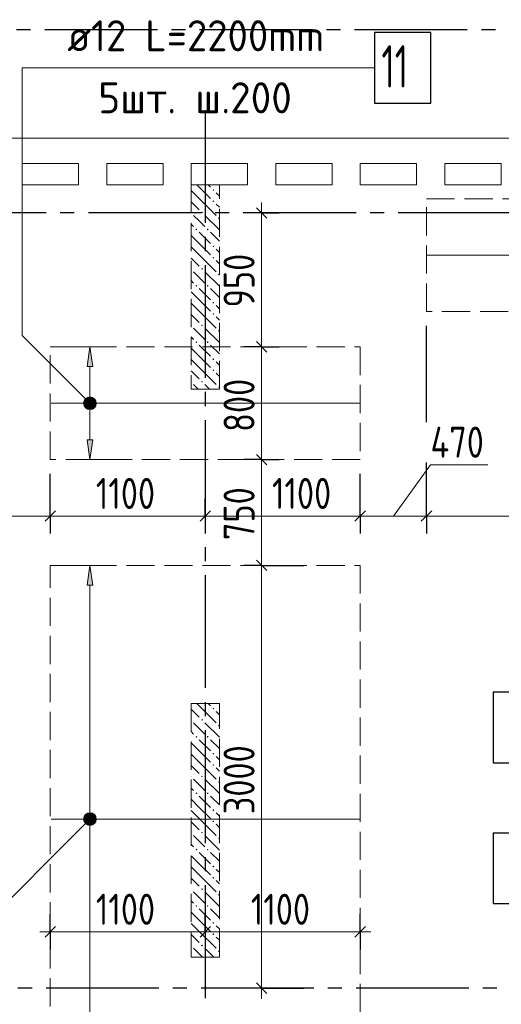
# Model space of a CAD drawing. Header units: millimetres. Extents: x 0 to 61017, y 0 to 42000.
# Tile 18 of 30: x 26922 to 30341, y 28686 to 35671. Entities that reach past the tile are written whole.
import ezdxf

# ---------------------------------------------------------------- set-up
doc = ezdxf.new("R2010")
doc.units = ezdxf.units.MM
doc.linetypes.add('______2', pattern=[270, 200, -70])
doc.linetypes.add('______5', pattern=[1100, 800, -100, 100, -100])
for name, color, linetype, lineweight in [('Standard', 7, 'Continuous', 25), ('ДОП Верх по Х', 7, 'Continuous', 25), ('ЖБ Пилон', 180, 'Continuous', 25), ('Оси', 40, '______5', 18), ('Позиционная метка номер позиции', 7, 'Continuous', 13), ('Примечания', 7, 'Continuous', 25)]:
    doc.layers.add(name, color=color, linetype=linetype, lineweight=lineweight)
doc.layers.add('ЖБ Перекрытие верхний уровень', color=7, linetype='Continuous', lineweight=25, true_color=0xe0e0ff)
doc.styles.add('GOST 2.304-81', font='txt')
doc.styles.add('ISOCPEUR', font='txt')

msp = doc.modelspace()

# ---------------------------------------------------------------- hatches: boundary and pattern name
at = {"layer": 'ДОП Верх по Х', "linetype": 'Continuous', "lineweight": 13, "transparency": 33554687}
for points in [[(27441.3, 33210), (27421.3, 33350), (27401.3, 33210)], [(27389.1, 32968.8), (27453.6, 32968.8), (27440.1, 32982.3)], [(27389.1, 32968.8), (27440.1, 32982.3), (27402.6, 32982.3)], [(27402.6, 32982.3), (27440.1, 32982.3), (27421.3, 32987.5)], [(27383.8, 32950), (27458.8, 32950), (27453.6, 32968.8)], [(27383.8, 32950), (27453.6, 32968.8), (27389.1, 32968.8)], [(27389.1, 32931.2), (27458.8, 32950), (27383.8, 32950)], [(27389.1, 32931.2), (27453.6, 32931.2), (27458.8, 32950)], [(27402.6, 32917.7), (27453.6, 32931.2), (27389.1, 32931.2)], [(27402.6, 32917.7), (27440.1, 32917.7), (27453.6, 32931.2)], [(27440.1, 32917.7), (27402.6, 32917.7), (27421.3, 32912.5)], [(27441.3, 31660), (27421.3, 31800), (27401.3, 31660)], [(27383.8, 30000), (27458.8, 30000), (27453.6, 30018.8)], [(27383.8, 30000), (27453.6, 30018.8), (27389.1, 30018.8)], [(27389.1, 29981.2), (27458.8, 30000), (27383.8, 30000)], [(27389.1, 30018.8), (27453.6, 30018.8), (27440.1, 30032.3)], [(27389.1, 30018.8), (27440.1, 30032.3), (27402.6, 30032.3)], [(27389.1, 29981.2), (27453.6, 29981.2), (27458.8, 30000)], [(27402.6, 29967.8), (27453.6, 29981.2), (27389.1, 29981.2)], [(27402.6, 30032.3), (27440.1, 30032.3), (27421.3, 30037.5)], [(27402.6, 29967.8), (27440.1, 29967.8), (27453.6, 29981.2)], [(27440.1, 29967.8), (27402.6, 29967.8), (27421.3, 29962.5)]]:
    msp.add_hatch(color=7, dxfattribs=at).paths.add_polyline_path(points)
msp.add_hatch(color=7, dxfattribs=at).paths.add_polyline_path([(27441.3, 32690), (27421.3, 32550), (27401.3, 32690)], flags=16)
at = {"layer": 'ЖБ Пилон', "linetype": 'Continuous', "lineweight": 18, "transparency": 33554687}
for points in [[(28290.5, 34463.1), (28296.9, 34469.6), (28303.4, 34463.1), (28296.9, 34456.6)], [(28290.5, 34383.1), (28296.9, 34389.6), (28303.4, 34383.1), (28296.9, 34376.6)], [(28140, 34306.6), (28143.5, 34303.1), (28140, 34299.7)], [(28210.4, 34303.1), (28216.9, 34309.6), (28223.4, 34303.1), (28216.9, 34296.6)], [(28330.5, 34263.1), (28337, 34269.6), (28340, 34266.6), (28340, 34259.7), (28337, 34256.6)], [(28170.5, 34183.1), (28177, 34189.6), (28183.5, 34183.1), (28177, 34176.6)], [(28250.5, 34183.1), (28257, 34189.6), (28263.5, 34183.1), (28257, 34176.6)], [(28290.5, 34063.1), (28296.9, 34069.6), (28303.4, 34063.1), (28296.9, 34056.6)], [(28290.5, 33983.1), (28296.9, 33989.6), (28303.4, 33983.1), (28296.9, 33976.6)], [(28140, 33906.6), (28143.5, 33903.1), (28140, 33899.7)], [(28210.4, 33903.1), (28216.9, 33909.6), (28223.4, 33903.1), (28216.9, 33896.6)], [(28330.5, 33863.1), (28337, 33869.6), (28340, 33866.6), (28340, 33859.7), (28337, 33856.6)], [(28170.5, 33783.1), (28177, 33789.6), (28183.5, 33783.1), (28177, 33776.6)], [(28250.5, 33783.1), (28257, 33789.6), (28263.5, 33783.1), (28257, 33776.6)], [(28290.5, 33663.1), (28296.9, 33669.6), (28303.4, 33663.1), (28296.9, 33656.6)], [(28290.5, 33583.1), (28296.9, 33589.6), (28303.4, 33583.1), (28296.9, 33576.6)], [(28140, 33506.6), (28143.5, 33503.1), (28140, 33499.7)], [(28210.4, 33503.1), (28216.9, 33509.6), (28223.4, 33503.1), (28216.9, 33496.6)], [(28330.5, 33463.1), (28337, 33469.6), (28340, 33466.6), (28340, 33459.7), (28337, 33456.6)], [(28170.5, 33383.1), (28177, 33389.6), (28183.5, 33383.1), (28177, 33376.6)], [(28250.5, 33383.1), (28257, 33389.6), (28263.5, 33383.1), (28257, 33376.6)], [(28290.5, 33263.1), (28296.9, 33269.6), (28303.4, 33263.1), (28296.9, 33256.6)], [(28290.5, 33183.1), (28296.9, 33189.6), (28303.4, 33183.1), (28296.9, 33176.6)], [(28140, 33106.6), (28143.5, 33103.1), (28140, 33099.7)], [(28210.4, 33103.1), (28216.9, 33109.6), (28223.4, 33103.1), (28216.9, 33096.6)], [(28330.5, 33063.1), (28337, 33069.6), (28340, 33066.6), (28340, 33059.7), (28337, 33056.6)], [(28290.5, 30783.1), (28296.9, 30789.6), (28303.4, 30783.1), (28296.9, 30776.6)], [(28140, 30706.6), (28143.5, 30703.1), (28140, 30699.7)], [(28210.4, 30703.1), (28216.9, 30709.6), (28223.4, 30703.1), (28216.9, 30696.6)], [(28330.5, 30663.1), (28337, 30669.6), (28340, 30666.6), (28340, 30659.7), (28337, 30656.6)], [(28170.5, 30583.1), (28177, 30589.6), (28183.5, 30583.1), (28177, 30576.6)], [(28250.5, 30583.1), (28257, 30589.6), (28263.5, 30583.1), (28257, 30576.6)], [(28290.5, 30463.1), (28296.9, 30469.6), (28303.4, 30463.1), (28296.9, 30456.6)], [(28290.5, 30383.1), (28296.9, 30389.6), (28303.4, 30383.1), (28296.9, 30376.6)], [(28140, 30306.6), (28143.5, 30303.1), (28140, 30299.7)], [(28210.4, 30303.1), (28216.9, 30309.6), (28223.4, 30303.1), (28216.9, 30296.6)], [(28330.5, 30263.1), (28337, 30269.6), (28340, 30266.6), (28340, 30259.7), (28337, 30256.6)], [(28170.5, 30183.1), (28177, 30189.6), (28183.5, 30183.1), (28177, 30176.6)], [(28250.5, 30183.1), (28257, 30189.6), (28263.5, 30183.1), (28257, 30176.6)], [(28290.5, 30063.1), (28296.9, 30069.6), (28303.4, 30063.1), (28296.9, 30056.6)], [(28290.5, 29983.1), (28296.9, 29989.6), (28303.4, 29983.1), (28296.9, 29976.6)], [(28140, 29906.6), (28143.5, 29903.1), (28140, 29899.7)], [(28210.4, 29903.1), (28216.9, 29909.6), (28223.4, 29903.1), (28216.9, 29896.6)], [(28330.5, 29863.1), (28337, 29869.6), (28340, 29866.6), (28340, 29859.7), (28337, 29856.6)], [(28170.5, 29783.1), (28177, 29789.6), (28183.5, 29783.1), (28177, 29776.6)], [(28250.5, 29783.1), (28257, 29789.6), (28263.5, 29783.1), (28257, 29776.6)], [(28290.5, 29663.1), (28296.9, 29669.6), (28303.4, 29663.1), (28296.9, 29656.6)], [(28290.5, 29583.1), (28296.9, 29589.6), (28303.4, 29583.1), (28296.9, 29576.6)], [(28140, 29506.6), (28143.5, 29503.1), (28140, 29499.7)], [(28210.4, 29503.1), (28216.9, 29509.6), (28223.4, 29503.1), (28216.9, 29496.6)], [(28330.5, 29463.1), (28337, 29469.6), (28340, 29466.6), (28340, 29459.7), (28337, 29456.6)], [(28170.5, 29383.1), (28177, 29389.6), (28183.5, 29383.1), (28177, 29376.6)], [(28250.5, 29383.1), (28257, 29389.6), (28263.5, 29383.1), (28257, 29376.6)], [(28290.5, 29263.1), (28296.9, 29269.6), (28303.4, 29263.1), (28296.9, 29256.6)], [(28290.5, 29183.1), (28296.9, 29189.6), (28303.4, 29183.1), (28296.9, 29176.6)], [(28140, 29106.6), (28143.5, 29103.1), (28140, 29099.7)], [(28210.4, 29103.1), (28216.9, 29109.6), (28223.4, 29103.1), (28216.9, 29096.6)], [(28330.5, 29063.1), (28337, 29069.6), (28340, 29066.6), (28340, 29059.7), (28337, 29056.6)]]:
    msp.add_hatch(color=7, dxfattribs=at).paths.add_polyline_path(points, flags=16)
at = {"layer": 'Позиционная метка номер позиции', "linetype": 'Continuous', "lineweight": 13, "transparency": 33554687}
for points in [[(27389.5, 32918.2), (27432.8, 32993.3), (27378.1, 32938.5)], [(27378.1, 32938.5), (27432.8, 32993.3), (27409.9, 32993.3)], [(27378.1, 32938.5), (27409.9, 32993.3), (27378.1, 32961.5)], [(27378.1, 32961.5), (27409.9, 32993.3), (27389.5, 32981.8)], [(27389.5, 32918.2), (27453.2, 32981.8), (27432.8, 32993.3)], [(27409.9, 32906.7), (27453.2, 32981.8), (27389.5, 32918.2)], [(27409.9, 32906.7), (27464.6, 32961.5), (27453.2, 32981.8)], [(27432.8, 32906.7), (27464.6, 32961.5), (27409.9, 32906.7)], [(27432.8, 32906.7), (27464.6, 32938.5), (27464.6, 32961.5)], [(27464.6, 32938.5), (27432.8, 32906.7), (27453.2, 32918.2)], [(27464.6, 29988.5), (27409.9, 30043.3), (27389.5, 30031.8)], [(27464.6, 30011.5), (27432.8, 30043.3), (27409.9, 30043.3)], [(27464.6, 30011.5), (27409.9, 30043.3), (27464.6, 29988.5)], [(27432.8, 30043.3), (27464.6, 30011.5), (27453.2, 30031.8)], [(27453.2, 29968.2), (27389.5, 30031.8), (27378.1, 30011.5)], [(27453.2, 29968.2), (27378.1, 30011.5), (27432.8, 29956.7)], [(27432.8, 29956.7), (27378.1, 30011.5), (27378.1, 29988.5)], [(27432.8, 29956.7), (27378.1, 29988.5), (27409.9, 29956.7)], [(27409.9, 29956.7), (27378.1, 29988.5), (27389.5, 29968.2)], [(27464.6, 29988.5), (27389.5, 30031.8), (27453.2, 29968.2)]]:
    msp.add_hatch(color=7, dxfattribs=at).paths.add_polyline_path(points)

# ---------------------------------------------------------------- linework, layer by layer
at = {"layer": 'Standard', "color": 7, "linetype": 'Continuous', "lineweight": 13, "transparency": 33554687}
for p, q in [((28640, 34300), (28640, 34375)), ((28640, 33350), (28640, 32550)), ((28640, 32550), (28640, 31800)), ((29575, 32150), (29838.6, 32513.7)), ((29838.6, 32513.7), (30245.2, 32513.7)), ((26670, 32150), (27140, 32150)), ((27140, 32150), (28240, 32150)), ((28240, 32150), (29340, 32150)), ((29340, 32150), (29810, 32150)), ((29810, 32150), (31540, 32150)), ((28640, 31800), (28640, 28800)), ((27140, 29200), (27065, 29200)), ((28240, 29200), (27140, 29200)), ((29340, 29200), (28240, 29200)), ((29340, 29200), (29415, 29200)), ((28640, 28800), (28640, 28725))]:
    msp.add_line(p, q, dxfattribs=at)
at = {"layer": 'Standard', "color": 251, "linetype": 'Continuous', "lineweight": -3, "true_color": 0x656565, "transparency": 33554687}
for p, q in [((28640, 34300), (28515, 34300)), ((28640, 34300), (28765, 34300)), ((28640, 34300), (28657.7, 34300)), ((29810, 32815.6), (29810, 33500)), ((28640, 33350), (28515, 33350)), ((28640, 33350), (28765, 33350)), ((28640, 33350), (28693.6, 33350)), ((28640, 32550), (28515, 32550)), ((28640, 32550), (28765, 32550)), ((28640, 32550), (28640, 32550)), ((27140, 32150), (27140, 32275)), ((28240, 32150), (28240, 32275)), ((29340, 32150), (29340, 32275)), ((29810, 32150), (29810, 32275)), ((27140, 32150), (27140, 32025)), ((28240, 32150), (28240, 32025)), ((28240, 32150), (28240, 32150)), ((29340, 32150), (29340, 32025)), ((29810, 32150), (29810, 32025)), ((28640, 31800), (28515, 31800)), ((28640, 31800), (28765, 31800)), ((28640, 31800), (28940, 31800)), ((27140, 29200), (27140, 29325)), ((28240, 29200), (28240, 29325)), ((29340, 29200), (29340, 29325)), ((27140, 29200), (27140, 29075)), ((27140, 29200), (27140, 29200)), ((28240, 29200), (28240, 29075)), ((28240, 29200), (28240, 29200)), ((29340, 29200), (29340, 29075)), ((29340, 29200), (29340, 29195)), ((28640, 28800), (28515, 28800)), ((28640, 28800), (28765, 28800)), ((28640, 28800), (28940, 28800))]:
    msp.add_line(p, q, dxfattribs=at)
at = {"layer": 'Standard', "color": 7, "linetype": 'Continuous', "lineweight": 25, "transparency": 33554687}
for p, q in [((28602.5, 34337.5), (28677.5, 34262.5)), ((28602.5, 33387.5), (28677.5, 33312.5)), ((28602.5, 32587.5), (28677.5, 32512.5)), ((27102.5, 32112.5), (27177.5, 32187.5)), ((28202.5, 32112.5), (28277.5, 32187.5)), ((29302.5, 32112.5), (29377.5, 32187.5)), ((29772.5, 32112.5), (29847.5, 32187.5)), ((28602.5, 31837.5), (28677.5, 31762.5)), ((27177.5, 29237.5), (27102.5, 29162.5)), ((28277.5, 29237.5), (28202.5, 29162.5)), ((29377.5, 29237.5), (29302.5, 29162.5)), ((28602.5, 28837.5), (28677.5, 28762.5))]:
    msp.add_line(p, q, dxfattribs=at)
at = {"layer": 'Standard', "color": 7, "linetype": 'Continuous', "lineweight": 13, "transparency": 33554687}
msp.add_lwpolyline([(28640, 34300), (28640, 33530.2), (28640, 33530.2), (28640, 33350)], dxfattribs=at)
at = {"layer": 'Standard', "color": 251, "linetype": 'Continuous', "lineweight": -3, "true_color": 0x656565, "transparency": 33554687}
for points in [[(29810, 32150), (29810, 32167), (29810, 32167), (29810, 32530.7)], [(27140, 32150), (27140, 32167), (27140, 32167), (27140, 32167), (27140, 32167), (27140, 32167), (27140, 32167), (27140, 32406.7), (27140, 32406.7), (27140, 32450)], [(29340, 32150), (29340, 32167), (29340, 32167), (29340, 32450)]]:
    msp.add_lwpolyline(points, dxfattribs=at)
at = {"layer": 'ДОП Верх по Х', "color": 7, "linetype": 'Continuous', "lineweight": 13, "transparency": 33554687}
msp.add_line((27240.5, 35330), (29326.5, 35330), dxfattribs=at)
at = {"layer": 'ДОП Верх по Х', "color": 7, "linetype": 'Continuous', "lineweight": 18, "transparency": 33554687}
for p, q in [((29816, 34000), (32004, 34000)), ((27146, 32950), (29334, 32950)), ((27146, 30000), (29334, 30000))]:
    msp.add_line(p, q, dxfattribs=at)
at = {"layer": 'ДОП Верх по Х', "color": 251, "linetype": 'Continuous', "lineweight": 13, "true_color": 0x494949, "transparency": 33554687}
for p, q in [((27421.3, 33350), (27321.3, 33350)), ((27421.3, 33350), (27401.3, 33210)), ((27441.3, 33210), (27421.3, 33350)), ((27421.3, 33350), (27521.3, 33350)), ((27421.3, 33350), (27421.3, 33350)), ((27401.3, 33210), (27441.3, 33210)), ((27421.3, 32980), (27421.3, 33210)), ((27383.8, 32950), (27383.8, 32950)), ((27421.3, 32690), (27421.3, 32920)), ((27458.8, 32950), (27458.8, 32950)), ((27421.3, 32550), (27401.3, 32690)), ((27401.3, 32690), (27441.3, 32690)), ((27441.3, 32690), (27421.3, 32550)), ((27421.3, 32550), (27321.3, 32550)), ((27421.3, 32550), (27521.3, 32550)), ((27421.3, 32550), (27421.3, 32550)), ((27421.3, 31800), (27321.3, 31800)), ((27421.3, 31800), (27401.3, 31660)), ((27441.3, 31660), (27421.3, 31800)), ((27421.3, 31800), (27521.3, 31800)), ((27421.3, 31800), (27421.3, 31800)), ((27401.3, 31660), (27441.3, 31660)), ((27421.3, 30030), (27421.3, 31660)), ((27383.8, 30000), (27383.8, 30000)), ((27421.3, 28540), (27421.3, 29970)), ((27458.8, 30000), (27458.8, 30000))]:
    msp.add_line(p, q, dxfattribs=at)
at = {"layer": 'ДОП Верх по Х', "color": 7, "linetype": 'Continuous', "lineweight": 25, "transparency": 33554687}
for points in [[(29440.5, 35080), (29840.5, 35080), (29840.5, 35580), (29440.5, 35580), (29440.5, 35080)], [(30282.6, 30400), (30742.6, 30400), (30742.6, 30900), (30282.6, 30900), (30282.6, 30400)], [(30282.6, 29400), (30742.6, 29400), (30742.6, 29900), (30282.6, 29900), (30282.6, 29400)]]:
    msp.add_lwpolyline(points, dxfattribs=at)
at = {"layer": 'ДОП Верх по Х', "color": 251, "linetype": 'Continuous', "lineweight": 13, "true_color": 0x494949, "transparency": 33554687}
for centre in [(27421.3, 32950), (27421.3, 30000)]:
    msp.add_circle(centre, 37.5, dxfattribs=at)
at = {"layer": 'ЖБ Перекрытие верхний уровень', "color": 7, "linetype": 'Continuous', "lineweight": 18, "transparency": 33554687}
for p, q in [((28240, 34830), (22060, 34830)), ((34420, 34830), (28240, 34830)), ((26940, 34500), (26940, 34650)), ((26940, 34650), (27340, 34650)), ((27340, 34650), (27340, 34500)), ((27540, 34650), (27940, 34650)), ((27540, 34500), (27540, 34650)), ((27940, 34650), (27940, 34500)), ((28140, 34500), (28140, 34650)), ((28140, 34650), (28240, 34650)), ((28240, 34650), (28540, 34650)), ((28540, 34650), (28540, 34500)), ((28740, 34500), (28740, 34650)), ((28740, 34650), (29140, 34650)), ((29140, 34650), (29140, 34500)), ((29340, 34500), (29340, 34650)), ((29340, 34650), (29740, 34650)), ((29740, 34650), (29740, 34500)), ((29940, 34650), (30340, 34650)), ((29940, 34500), (29940, 34650)), ((30340, 34650), (30340, 34500)), ((27340, 34500), (26940, 34500)), ((27940, 34500), (27540, 34500)), ((28240, 34500), (28140, 34500)), ((28540, 34500), (28240, 34500)), ((29140, 34500), (28740, 34500)), ((29740, 34500), (29340, 34500)), ((30340, 34500), (29940, 34500))]:
    msp.add_line(p, q, dxfattribs=at)
at = {"layer": 'ЖБ Пилон', "color": 253, "linetype": '______2', "lineweight": 13, "true_color": 0xa0a0a0, "transparency": 33554687}
for p, q in [((28140, 34500), (28140, 33050)), ((28340, 34500), (28140, 34500)), ((28340, 33050), (28340, 34500)), ((28140, 33050), (28340, 33050)), ((28140, 30820), (28140, 29020)), ((28340, 30820), (28140, 30820)), ((28340, 29020), (28340, 30820)), ((28140, 29020), (28340, 29020))]:
    msp.add_line(p, q, dxfattribs=at)
at = {"layer": 'ЖБ Пилон', "color": 9, "linetype": 'Continuous', "lineweight": 18, "true_color": 0xc7c7c7, "transparency": 33554687}
for p, q in [((28140, 34460.1), (28196.9, 34403.1)), ((28196.9, 34483.1), (28180.1, 34500)), ((28196.9, 34483.1), (28277, 34403.1)), ((28260.1, 34500), (28277, 34483.1)), ((28340, 34420.1), (28316.9, 34443.1)), ((28140, 34380.1), (28196.9, 34323.1)), ((28196.9, 34403.1), (28316.9, 34283.1)), ((28316.9, 34363.1), (28340, 34340.1)), ((28196.9, 34243.1), (28157, 34283.1)), ((28237, 34203.1), (28196.9, 34243.1)), ((28237, 34283.1), (28340, 34180.1)), ((28140, 34220.1), (28157, 34203.1)), ((28196.9, 34163.1), (28277, 34083.1)), ((28277, 34163.1), (28340, 34100.1)), ((28196.9, 34083.1), (28140, 34140.1)), ((28140, 34060.1), (28196.9, 34003.1)), ((28196.9, 34083.1), (28277, 34003.1)), ((28340, 34020.1), (28316.9, 34043.1)), ((28140, 33980.1), (28196.9, 33923.1)), ((28196.9, 34003.1), (28316.9, 33883.1)), ((28316.9, 33963.1), (28340, 33940.1)), ((28196.9, 33843.1), (28157, 33883.1)), ((28237, 33883.1), (28340, 33780.1)), ((28140, 33820.1), (28157, 33803.1)), ((28237, 33803.1), (28196.9, 33843.1)), ((28196.9, 33763.1), (28277, 33683.1)), ((28277, 33763.1), (28340, 33700.1)), ((28196.9, 33683.1), (28140, 33740.1)), ((28196.9, 33683.1), (28277, 33603.1)), ((28140, 33660.1), (28196.9, 33603.1)), ((28196.9, 33603.1), (28316.9, 33483.1)), ((28340, 33620.1), (28316.9, 33643.1)), ((28140, 33580.1), (28196.9, 33523.1)), ((28316.9, 33563.1), (28340, 33540.1)), ((28196.9, 33443.1), (28157, 33483.1)), ((28237, 33483.1), (28340, 33380.1)), ((28140, 33420.1), (28157, 33403.1)), ((28237, 33403.1), (28196.9, 33443.1)), ((28196.9, 33283.1), (28140, 33340.1)), ((28196.9, 33363.1), (28277, 33283.1)), ((28277, 33363.1), (28340, 33300.1)), ((28140, 33260.1), (28196.9, 33203.1)), ((28196.9, 33283.1), (28277, 33203.1)), ((28196.9, 33203.1), (28316.9, 33083.1)), ((28340, 33220.1), (28316.9, 33243.1)), ((28140, 33180.1), (28196.9, 33123.1)), ((28316.9, 33163.1), (28340, 33140.1)), ((28190.1, 33050), (28157, 33083.1)), ((28237, 33083.1), (28270.1, 33050)), ((28180.1, 30820), (28196.9, 30803.1)), ((28260.1, 30820), (28277, 30803.1)), ((28140, 30780.1), (28196.9, 30723.1)), ((28196.9, 30803.1), (28316.9, 30683.1)), ((28316.9, 30763.1), (28340, 30740.1)), ((28196.9, 30643.1), (28157, 30683.1)), ((28237, 30683.1), (28340, 30580.1)), ((28140, 30620.1), (28157, 30603.1)), ((28237, 30603.1), (28196.9, 30643.1)), ((28196.9, 30483.1), (28140, 30540.1)), ((28196.9, 30563.1), (28277, 30483.1)), ((28277, 30563.1), (28340, 30500.1)), ((28140, 30460.1), (28196.9, 30403.1)), ((28196.9, 30483.1), (28277, 30403.1)), ((28196.9, 30403.1), (28316.9, 30283.1)), ((28340, 30420.1), (28316.9, 30443.1)), ((28140, 30380.1), (28196.9, 30323.1)), ((28316.9, 30363.1), (28340, 30340.1)), ((28196.9, 30243.1), (28157, 30283.1)), ((28237, 30283.1), (28340, 30180.1)), ((28140, 30220.1), (28157, 30203.1)), ((28237, 30203.1), (28196.9, 30243.1)), ((28196.9, 30083.1), (28140, 30140.1)), ((28196.9, 30163.1), (28277, 30083.1)), ((28277, 30163.1), (28340, 30100.1)), ((28140, 30060.1), (28196.9, 30003.1)), ((28196.9, 30083.1), (28277, 30003.1)), ((28340, 30020.1), (28316.9, 30043.1)), ((28140, 29980.1), (28196.9, 29923.1)), ((28196.9, 30003.1), (28316.9, 29883.1)), ((28316.9, 29963.1), (28340, 29940.1)), ((28196.9, 29843.1), (28157, 29883.1)), ((28237, 29803.1), (28196.9, 29843.1)), ((28237, 29883.1), (28340, 29780.1)), ((28140, 29820.1), (28157, 29803.1)), ((28196.9, 29763.1), (28277, 29683.1)), ((28277, 29763.1), (28340, 29700.1)), ((28196.9, 29683.1), (28140, 29740.1)), ((28140, 29660.1), (28196.9, 29603.1)), ((28196.9, 29683.1), (28277, 29603.1)), ((28340, 29620.1), (28316.9, 29643.1)), ((28140, 29580.1), (28196.9, 29523.1)), ((28196.9, 29603.1), (28316.9, 29483.1)), ((28316.9, 29563.1), (28340, 29540.1)), ((28196.9, 29443.1), (28157, 29483.1)), ((28237, 29483.1), (28340, 29380.1)), ((28140, 29420.1), (28157, 29403.1)), ((28237, 29403.1), (28196.9, 29443.1)), ((28196.9, 29283.1), (28140, 29340.1)), ((28196.9, 29363.1), (28277, 29283.1)), ((28277, 29363.1), (28340, 29300.1)), ((28196.9, 29283.1), (28277, 29203.1)), ((28140, 29260.1), (28196.9, 29203.1)), ((28196.9, 29203.1), (28316.9, 29083.1)), ((28340, 29220.1), (28316.9, 29243.1)), ((28140, 29180.1), (28196.9, 29123.1)), ((28316.9, 29163.1), (28340, 29140.1)), ((28196.9, 29043.1), (28157, 29083.1)), ((28237, 29083.1), (28300.1, 29020)), ((28140, 29020.1), (28140.1, 29020)), ((28220.1, 29020), (28196.9, 29043.1))]:
    msp.add_line(p, q, dxfattribs=at)
at = {"layer": 'Оси', "color": 8, "linetype": '______5', "lineweight": -3, "transparency": 33554687}
for p, q in [((43300, 35600), (3600, 35600)), ((28240, 35030), (28240, 15970)), ((50210, 34300), (3600, 34300)), ((50210, 34300), (3600, 34300)), ((49910, 28800), (3600, 28800))]:
    msp.add_line(p, q, dxfattribs=at)
at = {"layer": 'Позиционная метка номер позиции', "color": 7, "linetype": 'Continuous', "lineweight": 13, "transparency": 33554687}
for p, q in [((27389.5, 32981.8), (27389.5, 32981.8)), ((27453.2, 32981.8), (27453.2, 32981.8)), ((27389.5, 32918.2), (27389.5, 32918.2)), ((27453.2, 32918.2), (27453.2, 32918.2)), ((27389.5, 30031.8), (27389.5, 30031.8)), ((27453.2, 30031.8), (27453.2, 30031.8)), ((27389.5, 29968.2), (27389.5, 29968.2)), ((27453.2, 29968.2), (27453.2, 29968.2))]:
    msp.add_line(p, q, dxfattribs=at)
for points in [[(27421.3, 32950), (26940.5, 33430.8), (26940.5, 35330), (29440.5, 35330)], [(27421.3, 30000), (26621.3, 29200), (26621.3, 29110), (24121.3, 29110)]]:
    msp.add_lwpolyline(points, dxfattribs=at)
for centre in [(27421.3, 32950), (27421.3, 30000)]:
    msp.add_circle(centre, 45, dxfattribs=at)
at = {"layer": 'Примечания', "color": 7, "linetype": '______2', "lineweight": 18, "transparency": 33554687}
for p, q in [((29810, 34400), (32010, 34400)), ((29810, 33600), (29810, 34400)), ((32010, 33600), (29810, 33600)), ((27140, 33350), (29340, 33350)), ((27140, 32550), (27140, 33350)), ((29340, 33350), (29340, 32550)), ((29340, 32550), (27140, 32550)), ((27140, 31800), (29340, 31800)), ((27140, 28400), (27140, 31800)), ((29340, 31800), (29340, 28400))]:
    msp.add_line(p, q, dxfattribs=at)

# ---------------------------------------------------------------- texts
at = {"layer": 'Standard', "color": 7, "linetype": 'Continuous', "lineweight": 25, "transparency": 33554687, "char_height": 220, "attachment_point": 7, "rotation": 90, "style": 'GOST 2.304-81'}
for s, insert, width in [('950', (28590, 33629.5), 516.384), ('800', (28590, 32746.7), 531.973), ('750', (28590, 31979.5), 516.396), ('3000', (28590, 30034.2), 657.046)]:
    msp.add_mtext(s, dxfattribs=dict(at, insert=insert, width=width))
at = {"layer": 'Standard', "color": 7, "linetype": 'Continuous', "lineweight": 25, "transparency": 33554687, "char_height": 220, "attachment_point": 7, "style": 'GOST 2.304-81'}
for s, insert, width in [('470', (29838.6, 32563.7), 531.967), ('1100', (27463.2, 32200), 578.854), ('1100', (28713.2, 32200), 578.848), ('1100', (27463.2, 29250), 578.854), ('1100', (28563.2, 29250), 578.854)]:
    msp.add_mtext(s, dxfattribs=dict(at, insert=insert, width=width))
at = {"layer": 'ДОП Верх по Х', "color": 7, "linetype": 'Continuous', "lineweight": 13, "transparency": 33554687, "attachment_point": 7, "style": 'ISOCPEUR'}
for s, insert, char_height, width in [('\\W0.96;ø12 L=2200mm ', (27260.5, 35447.3), 220, 2150.516), ('\\W0.63;11', (29490.5, 35190), 300, 393.75), ('\\W0.97;5шт. ш.200 ', (27480.5, 35007.3), 220, 1712.318)]:
    msp.add_mtext(s, dxfattribs=dict(at, insert=insert, char_height=char_height, width=width))

doc.saveas('drawing.dxf')
